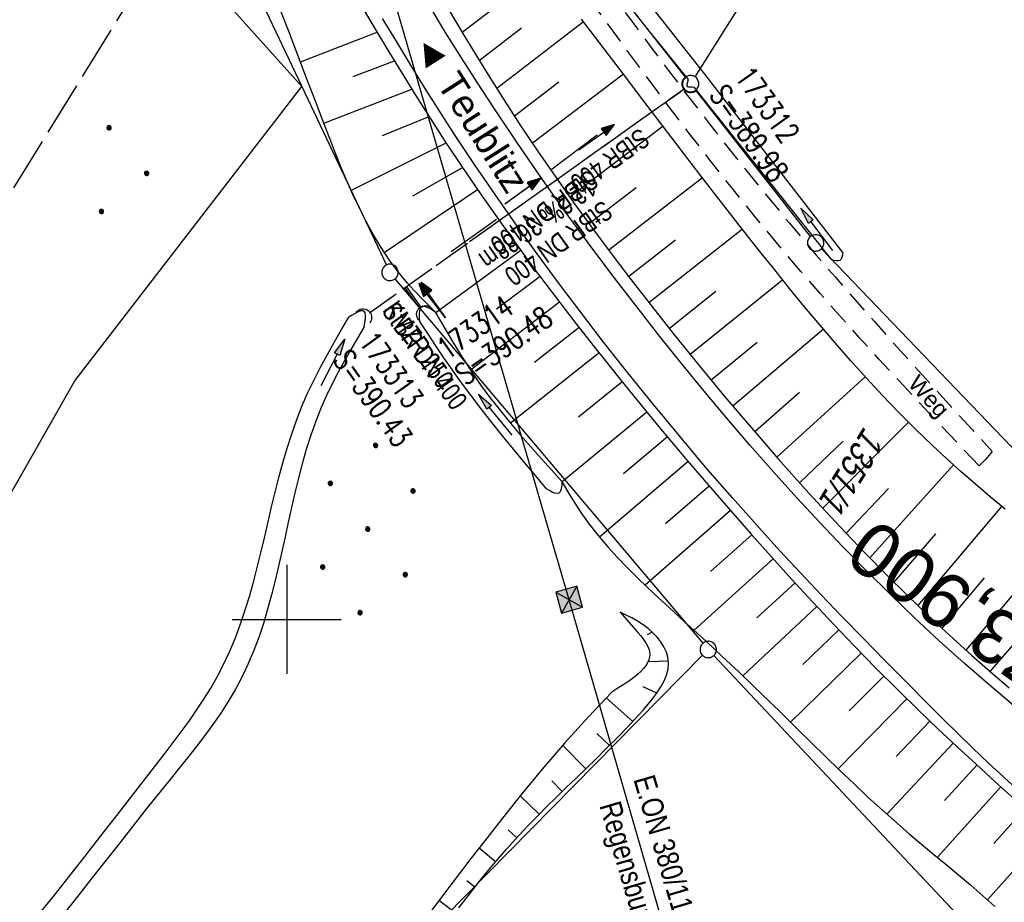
# Model space of a CAD drawing. Extents: x 508608 to 509338, y 452280 to 453218.
# Tile 10 of 31: x 508676 to 508766, y 452474 to 452555. Entities that reach past the tile are written whole.
import ezdxf
from ezdxf.enums import TextEntityAlignment as Align

# ---------------------------------------------------------------- set-up
doc = ezdxf.new("R2010")
doc.units = 0
doc.header["$LTSCALE"] = 10
doc.header["$MEASUREMENT"] = 0
for name, pattern in [('AUSGEZOGEN', [0]), ('LT00', [0]), ('LT11', [0.3, 0.2, -0.1]), ('LT12', [0.4, 0.3, -0.1]), ('LT14', [0.6, 0.5, -0.1]), ('LT17', [0.15, 0.1, -0.05]), ('STRICHLINIE2', [0.375, 0.25, -0.125])]:
    doc.linetypes.add(name, pattern=pattern)
doc.layers.get('0').update_dxf_attribs({"linetype": 'LT00'})
for name, color, linetype in [('--EK_FBR', 250, 'LT00'), ('--EK_Halt-Pfeil', 4, 'LT00'), ('--EK_Haltung', 7, 'STRICHLINIE2'), ('--EK_Haltung-Text', 140, 'LT00'), ('--EK_Schacht-Text', 5, 'LT00'), ('--EK_ST-93-1', 30, 'LT17'), ('--EL_Halt-Pfeil', 4, 'LT00'), ('--EL_Haltung', 182, 'STRICHLINIE2'), ('--EL_Haltung-Text', 182, 'LT00'), ('DFK_FLUR_NR', 250, 'LT00'), ('DFK_GZPKT', 250, 'LT00'), ('DFK_KATASTER', 250, 'LT00'), ('DFK_NUTZUNG', 250, 'LT00'), ('DL', 182, 'LT12'), ('DL_PFEIL', 201, 'LT00'), ('DL_TEXT', 182, 'LT00'), ('FELDWEG_TEXT', 250, 'Continuous'), ('ORTSRICHTUNG', 7, 'Continuous'), ('PFEIL', 140, 'AUSGEZOGEN'), ('STROM_FREILTG', 80, 'STROMFREILEITUNG'), ('STROM_TEXT', 80, 'Continuous'), ('V119_AFBR_BAB', 250, 'LT00'), ('V119_BOESCH', 250, 'LT00'), ('V119_BOSCHUNG', 250, 'LT00'), ('V119_FELDWEG', 250, 'LT11'), ('V119_GRABEN', 250, 'LT00'), ('V119_RASTER', 250, 'LT00'), ('V119_UK_DURCH', 182, 'LT00')]:
    doc.layers.add(name, color=color, linetype=linetype)
doc.layers.add('-BLATT_119-RAND', color=7, linetype='LT14', plot=False)
doc.styles.add('Beschrift', font='ARIAL.TTF')
doc.styles.add('Haltungsbeschriftung', font='ARIAL.TTF', dxfattribs={"width": 0.75})
doc.styles.add('schachtbeschriftung', font='romans.shx', dxfattribs={"width": 0.75, "height": 2})
doc.styles.get("Standard").update_dxf_attribs({"font": 'ARIAL.TTF'})
doc.styles.add('Strom', font='txt-alt.shx')
doc.styles.add('Versorgungsltg', font='ARIAL.TTF', dxfattribs={"width": 0.8, "height": 2})
doc.linetypes.add('STROMFREILEITUNG', pattern='A,12.7,-5.5,["xx",Strom,S=2.5,R=0,X=-2.6,Y=-0.85],-4.35', length=22.55)

# ---------------------------------------------------------------- blocks, each defined once
blk = doc.blocks.new('SYMB7010')
at = {"color": 0, "linetype": 'ByBlock'}
for points in [[(-0.031408, 0.499213), (-0.093728, 0.49134), (-0.15457, 0.475719), (-0.212975, 0.452595), (-0.268021, 0.422333), (-0.31884, 0.385411), (-0.36463, 0.342411), (-0.40467, 0.29401), (-0.438329, 0.240973), (-0.465074, 0.184136), (-0.484486, 0.124395), (-0.496256, 0.062692), (-0.5002, 0)], [(-0.5002, 0), (-0.496256, -0.062692), (-0.484486, -0.124395), (-0.465075, -0.184136), (-0.438329, -0.240973), (-0.404671, -0.29401), (-0.36463, -0.342411), (-0.31884, -0.385411), (-0.268021, -0.422333), (-0.212975, -0.452595), (-0.154571, -0.475719), (-0.093728, -0.49134), (-0.031408, -0.499213), (0.031408, -0.499213)], [(0.5002, 0), (0.496256, 0.062692), (0.484485, 0.124395), (0.465074, 0.184136), (0.438329, 0.240973), (0.40467, 0.29401), (0.36463, 0.342411), (0.31884, 0.385411), (0.268021, 0.422333), (0.212975, 0.452595), (0.15457, 0.475719), (0.093728, 0.49134), (0.031408, 0.499213), (-0.031408, 0.499213)], [(0.031408, -0.499213), (0.093728, -0.491341), (0.15457, -0.475719), (0.212975, -0.452595), (0.268021, -0.422333), (0.31884, -0.385411), (0.36463, -0.342411), (0.404671, -0.294011), (0.438329, -0.240974), (0.465075, -0.184136), (0.484486, -0.124395), (0.496256, -0.062692), (0.500201, 0)]]:
    blk.add_lwpolyline(points, dxfattribs=at)
blk = doc.blocks.new('Ackerland7')
at = {"layer": 'DFK_NUTZUNG', "color": 0, "linetype": 'ByBlock'}
for p, q in [((-4, 3.928), (-4, 3.67)), ((-3.95, 3.628), (-3.95, 3.97)), ((-3.9, 3.99), (-3.9, 3.607)), ((-3.85, 3.601), (-3.85, 3.997)), ((-3.8, 3.99), (-3.8, 3.607)), ((-3.75, 3.628), (-3.75, 3.97)), ((-3.7, 3.928), (-3.7, 3.67)), ((-3.65, 3.798), (-3.65, 3.8)), ((3.7, 3.929), (3.7, 3.671)), ((3.75, 3.629), (3.75, 3.971)), ((3.8, 3.992), (3.8, 3.608)), ((3.85, 3.602), (3.85, 3.998)), ((3.9, 3.992), (3.9, 3.608)), ((3.95, 3.629), (3.95, 3.971)), ((4, 3.929), (4, 3.671)), ((4.05, 3.799), (4.05, 3.801)), ((-7.85, 0.129), (-7.85, -0.129)), ((-7.8, -0.171), (-7.8, 0.171)), ((-7.75, 0.192), (-7.75, -0.192)), ((-7.7, -0.198), (-7.7, 0.198)), ((-7.65, 0.192), (-7.65, -0.192)), ((-7.6, -0.171), (-7.6, 0.171)), ((-7.55, 0.129), (-7.55, -0.129)), ((-7.5, -0.001), (-7.5, 0.001)), ((-0.15, 0.129), (-0.15, -0.129)), ((-0.1, -0.171), (-0.1, 0.171)), ((-0.05, 0.192), (-0.05, -0.192)), ((0, -0.198), (0, 0.198)), ((0.05, 0.192), (0.05, -0.192)), ((0.1, -0.171), (0.1, 0.171)), ((0.15, 0.129), (0.15, -0.129)), ((0.2, -0.001), (0.2, 0.001)), ((7.55, 0.129), (7.55, -0.129)), ((7.6, -0.171), (7.6, 0.171)), ((7.65, 0.192), (7.65, -0.192)), ((7.7, -0.198), (7.7, 0.198)), ((7.75, 0.192), (7.75, -0.192)), ((7.8, -0.171), (7.8, 0.171)), ((7.85, 0.129), (7.85, -0.129)), ((7.9, -0.001), (7.9, 0.001)), ((-3.9, -3.608), (-3.9, -3.992)), ((-3.85, -3.998), (-3.85, -3.602)), ((-3.8, -3.608), (-3.8, -3.992)), ((3.8, -3.608), (3.8, -3.992)), ((3.85, -3.998), (3.85, -3.602)), ((3.9, -3.608), (3.9, -3.992)), ((-4, -3.671), (-4, -3.929)), ((-3.95, -3.971), (-3.95, -3.629)), ((-3.75, -3.971), (-3.75, -3.629)), ((-3.7, -3.671), (-3.7, -3.929)), ((-3.65, -3.801), (-3.65, -3.799)), ((3.7, -3.671), (3.7, -3.929)), ((3.75, -3.971), (3.75, -3.629)), ((3.95, -3.971), (3.95, -3.629)), ((4, -3.671), (4, -3.929)), ((4.05, -3.801), (4.05, -3.799))]:
    blk.add_line(p, q, dxfattribs=at)
for points in [[(-3.65, 3.799), (-3.67, 3.886), (-3.725, 3.955), (-3.805, 3.994), (-3.894, 3.994), (-3.975, 3.955), (-4.03, 3.886), (-4.05, 3.799), (-4.03, 3.712), (-3.975, 3.642), (-3.894, 3.604), (-3.805, 3.604), (-3.725, 3.642), (-3.67, 3.712), (-3.65, 3.799)], [(4.05, 3.8), (4.03, 3.887), (3.975, 3.956), (3.894, 3.995), (3.805, 3.995), (3.725, 3.956), (3.67, 3.887), (3.65, 3.8), (3.67, 3.713), (3.725, 3.644), (3.805, 3.605), (3.894, 3.605), (3.975, 3.644), (4.03, 3.713), (4.05, 3.8)], [(-7.5, 0), (-7.52, 0.087), (-7.575, 0.156), (-7.655, 0.195), (-7.744, 0.195), (-7.825, 0.156), (-7.88, 0.087), (-7.9, 0)], [(0.2, 0), (0.18, 0.087), (0.125, 0.156), (0.045, 0.195), (-0.044, 0.195), (-0.125, 0.156), (-0.18, 0.087), (-0.2, 0)], [(-0.2, 0), (-0.18, -0.087), (-0.125, -0.156), (-0.044, -0.195), (0.045, -0.195), (0.125, -0.156), (0.18, -0.087), (0.2, 0)], [(7.9, 0), (7.88, 0.087), (7.825, 0.156), (7.744, 0.195), (7.655, 0.195), (7.575, 0.156), (7.52, 0.087), (7.5, 0)], [(7.5, 0), (7.52, -0.087), (7.575, -0.156), (7.655, -0.195), (7.744, -0.195), (7.825, -0.156), (7.88, -0.087), (7.9, 0)], [(-7.9, 0), (-7.88, -0.087), (-7.825, -0.156), (-7.744, -0.195), (-7.655, -0.195), (-7.575, -0.156), (-7.52, -0.087), (-7.5, 0)], [(-3.65, -3.8), (-3.67, -3.713), (-3.725, -3.644), (-3.805, -3.605), (-3.894, -3.605), (-3.975, -3.644), (-4.03, -3.713), (-4.05, -3.8), (-4.03, -3.887), (-3.975, -3.956), (-3.894, -3.995), (-3.805, -3.995), (-3.725, -3.956), (-3.67, -3.887), (-3.65, -3.8)], [(4.05, -3.8), (4.03, -3.713), (3.975, -3.644), (3.894, -3.605), (3.805, -3.605), (3.725, -3.644), (3.67, -3.713), (3.65, -3.8), (3.67, -3.887), (3.725, -3.956), (3.805, -3.995), (3.894, -3.995), (3.975, -3.956), (4.03, -3.887), (4.05, -3.8)]]:
    blk.add_lwpolyline(points, dxfattribs=at)
blk = doc.blocks.new('Ackerland3')
at = {"layer": 'DFK_NUTZUNG', "color": 0, "linetype": 'ByBlock'}
for p, q in [((-0.05, 2.724), (-0.05, 2.341)), ((0, 2.335), (0, 2.731)), ((0.05, 2.724), (0.05, 2.341)), ((-0.15, 2.662), (-0.15, 2.403)), ((-0.1, 2.362), (-0.1, 2.704)), ((0.1, 2.362), (0.1, 2.704)), ((0.15, 2.662), (0.15, 2.403)), ((0.2, 2.531), (0.2, 2.534)), ((-4, -1.137), (-4, -1.395)), ((-3.95, -1.437), (-3.95, -1.095)), ((-3.9, -1.075), (-3.9, -1.458)), ((-3.85, -1.464), (-3.85, -1.068)), ((-3.8, -1.075), (-3.8, -1.458)), ((-3.75, -1.437), (-3.75, -1.095)), ((-3.7, -1.137), (-3.7, -1.395)), ((-3.65, -1.268), (-3.65, -1.265)), ((3.7, -1.137), (3.7, -1.395)), ((3.75, -1.437), (3.75, -1.095)), ((3.8, -1.075), (3.8, -1.458)), ((3.85, -1.464), (3.85, -1.068)), ((3.9, -1.075), (3.9, -1.458)), ((3.95, -1.437), (3.95, -1.095)), ((4, -1.137), (4, -1.395)), ((4.05, -1.268), (4.05, -1.265))]:
    blk.add_line(p, q, dxfattribs=at)
for points in [[(0.2, 2.533), (0.18, 2.619), (0.125, 2.689), (0.045, 2.728), (-0.044, 2.728), (-0.125, 2.689), (-0.18, 2.619), (-0.2, 2.533), (-0.18, 2.446), (-0.125, 2.376), (-0.044, 2.338), (0.045, 2.338), (0.125, 2.376), (0.18, 2.446), (0.2, 2.533)], [(-3.65, -1.266), (-3.67, -1.18), (-3.725, -1.11), (-3.805, -1.071), (-3.894, -1.071), (-3.975, -1.11), (-4.03, -1.18), (-4.05, -1.266)], [(-4.05, -1.266), (-4.03, -1.353), (-3.975, -1.423), (-3.894, -1.461), (-3.805, -1.461), (-3.725, -1.423), (-3.67, -1.353), (-3.65, -1.266)], [(4.05, -1.266), (4.03, -1.18), (3.975, -1.11), (3.895, -1.071), (3.806, -1.071), (3.725, -1.11), (3.67, -1.18), (3.65, -1.266)], [(3.65, -1.266), (3.67, -1.353), (3.725, -1.423), (3.806, -1.461), (3.895, -1.461), (3.975, -1.423), (4.03, -1.353), (4.05, -1.266)]]:
    blk.add_lwpolyline(points, dxfattribs=at)
blk = doc.blocks.new('Pfreil3')
at = {"layer": 'PFEIL'}
blk.add_hatch(color=256, dxfattribs=at).paths.add_polyline_path([(-1.549, 0.273), (-1.549, -0.273), (0, 0)])
for p, q in [((-1.549, 0), (-4.831, 0)), ((-1.549, -0.273), (-1.549, 0.273)), ((-1.549, 0.273), (0, 0)), ((0, 0), (-1.549, -0.273))]:
    blk.add_line(p, q, dxfattribs=at)
blk = doc.blocks.new('SYMB1107')
at = {"color": 0, "linetype": 'ByBlock'}
for points in [[(-0.2, 0), (-0.196157, 0.039018), (-0.184776, 0.076537), (-0.166294, 0.111114), (-0.141421, 0.141421), (-0.111114, 0.166294), (-0.076537, 0.184776), (-0.039018, 0.196157), (0, 0.2)], [(0, 0.2), (0.039018, 0.196157), (0.076537, 0.184776), (0.111114, 0.166294), (0.141421, 0.141421), (0.166294, 0.111114), (0.184776, 0.076537), (0.196157, 0.039018), (0.2, 0)]]:
    blk.add_lwpolyline(points, dxfattribs=at)
blk = doc.blocks.new('SYMB0070')
at = {"color": 0, "linetype": 'ByBlock'}
for p, q in [((-0.5, 0), (0.2, 0)), ((0.5, 0), (0.2, 0.1)), ((0.2, 0.1), (0.2, 0)), ((0.468, 0), (0.21, 0.086)), ((0.21, 0.086), (0.21, -0.086)), ((0.21, -0.086), (0.468, 0)), ((0.22, -0.072), (0.437, 0)), ((0.23, -0.058), (0.405, 0)), ((0.24, -0.045), (0.374, 0)), ((0.342, 0), (0.25, 0.031)), ((0.25, 0.031), (0.25, -0.031)), ((0.25, -0.031), (0.342, 0)), ((0.26, -0.017), (0.31, 0)), ((0.27, -0.003), (0.279, 0))]:
    blk.add_line(p, q, dxfattribs=at)
for points in [[(0.2, 0), (0.2, -0.1), (0.5, 0)], [(0.437, 0), (0.22, 0.072), (0.22, -0.072)], [(0.405, 0), (0.23, 0.058), (0.23, -0.058)], [(0.374, 0), (0.24, 0.045), (0.24, -0.045)], [(0.31, 0), (0.26, 0.017), (0.26, -0.017)], [(0.279, 0), (0.27, 0.003), (0.27, -0.003)]]:
    blk.add_lwpolyline(points, dxfattribs=at)

msp = doc.modelspace()

# ---------------------------------------------------------------- hatches: boundary and pattern name
at = {"layer": 'STROM_TEXT'}
h = msp.add_hatch(color=256, dxfattribs=at)
h.paths.add_polyline_path([(508727.107, 452501.105), (508725.877, 452501.803), (508725.179, 452500.572)])
h.paths.add_polyline_path([(508726.574, 452503.033), (508725.877, 452501.803), (508727.107, 452501.105)])
h.paths.add_polyline_path([(508726.574, 452503.033), (508724.647, 452502.5), (508725.877, 452501.803)])
h.paths.add_polyline_path([(508725.877, 452501.803), (508724.647, 452502.5), (508725.179, 452500.572)])

# ---------------------------------------------------------------- linework, layer by layer
at = {"layer": '--EK_FBR', "linetype": 'LT11', "flags": 128}
for points in [[(508705.516, 452588.998), (508705.856, 452588.578), (508707.613, 452586.399), (508709.365, 452584.216), (508711.111, 452582.028), (508712.847, 452579.833), (508714.573, 452577.63), (508716.606, 452574.999), (508718.623, 452572.354), (508720.625, 452569.699), (508722.614, 452567.034), (508724.594, 452564.361), (508726.071, 452562.356), (508727.545, 452560.35), (508729.02, 452558.343), (508730.496, 452556.338), (508731.977, 452554.335), (508733.464, 452552.338), (508734.959, 452550.346), (508736.464, 452548.362), (508738.812, 452545.318), (508741.191, 452542.298), (508743.602, 452539.303), (508746.045, 452536.334), (508748.522, 452533.395), (508750.273, 452531.357), (508752.038, 452529.333), (508753.817, 452527.32), (508755.607, 452525.316), (508757.406, 452523.321), (508759.213, 452521.333), (508761.025, 452519.349), (508762.841, 452517.368), (508764.659, 452515.389)], [(508763.456, 452514.056), (508761.609, 452516.009), (508759.765, 452517.964), (508757.926, 452519.923), (508756.093, 452521.888), (508754.271, 452523.862), (508752.46, 452525.847), (508750.665, 452527.844), (508748.885, 452529.856), (508747.126, 452531.885), (508745.001, 452534.392), (508742.908, 452536.926), (508740.843, 452539.484), (508738.806, 452542.065), (508736.795, 452544.666), (508734.808, 452547.285), (508733.31, 452549.289), (508731.822, 452551.302), (508730.342, 452553.32), (508728.867, 452555.341), (508727.395, 452557.365), (508725.923, 452559.389), (508724.449, 452561.411), (508722.969, 452563.429), (508719.745, 452567.775), (508716.486, 452572.094), (508713.191, 452576.386), (508711.46, 452578.614), (508709.72, 452580.836), (508707.975, 452583.053), (508706.224, 452585.266), (508704.53, 452587.402)], [(508764.659, 452515.389), (508764.046, 452514.654), (508763.456, 452514.056)]]:
    msp.add_lwpolyline(points, dxfattribs=at)
at = {"layer": '--EK_FBR'}
for points in [[(508766.608, 452492.091), (508764.331, 452494.017), (508762.085, 452495.978), (508759.795, 452498.043), (508757.539, 452500.146), (508755.317, 452502.283), (508753.126, 452504.455), (508750.968, 452506.658), (508748.84, 452508.891), (508746.743, 452511.152), (508744.576, 452513.551), (508742.441, 452515.978), (508740.336, 452518.431), (508738.26, 452520.909), (508736.212, 452523.41), (508734.191, 452525.933), (508732.195, 452528.477), (508729.895, 452531.474), (508727.63, 452534.498), (508725.403, 452537.55), (508723.216, 452540.63), (508721.072, 452543.74), (508718.973, 452546.879), (508717.481, 452549.172), (508716.012, 452551.479), (508714.564, 452553.799), (508713.133, 452556.13)], [(508767.137, 452484.229), (508765.7, 452485.533), (508764.28, 452486.859), (508762.876, 452488.202), (508761.482, 452489.559), (508760.099, 452490.924), (508758.721, 452492.296), (508756.752, 452494.268), (508754.792, 452496.246), (508752.843, 452498.232), (508750.906, 452500.228), (508748.983, 452502.235), (508747.076, 452504.256), (508745.186, 452506.293), (508743.315, 452508.347), (508740.834, 452511.136), (508738.389, 452513.958), (508735.98, 452516.811), (508733.604, 452519.695), (508731.261, 452522.606), (508728.95, 452525.543), (508726.919, 452528.179), (508724.915, 452530.836), (508722.94, 452533.514), (508720.996, 452536.213), (508719.086, 452538.936), (508717.212, 452541.683), (508715.376, 452544.455), (508714.023, 452546.554), (508712.69, 452548.666), (508711.376, 452550.789), (508710.076, 452552.923), (508708.791, 452555.065)]]:
    msp.add_lwpolyline(points, dxfattribs=at)
at = {"layer": '--EK_Haltung'}
msp.add_line((508707.595, 452528.099), (508736.418, 452548.616), dxfattribs=at)
at = {"layer": '--EK_Haltung', "color": 81}
msp.add_line((508712.157, 452528.547), (508710.835, 452530.406), dxfattribs=at)
at = {"layer": '--EL_Haltung'}
for p, q in [((508707.595, 452528.099), (508736.418, 452548.616)), ((508712.157, 452528.547), (508710.835, 452530.406))]:
    msp.add_line(p, q, dxfattribs=at)
at = {"layer": '-BLATT_119-RAND'}
msp.add_lwpolyline([(509093.921, 453217.531), (508607.665, 452430.651), (508851.81, 452279.78), (509338.066, 453066.66), (509093.921, 453217.531)], dxfattribs=at)
at = {"layer": 'DFK_KATASTER'}
for p, q in [((508758.24, 452582.899), (508737.409, 452549.734)), ((508692.411, 452567.79), (508701.38, 452548.849)), ((508736.547, 452549.689), (508725.484, 452563.769)), ((508689.13, 452562.481), (508701.38, 452548.849)), ((508680.59, 452521.859), (508701.38, 452548.849)), ((508701.38, 452548.849), (508709.139, 452532.477)), ((508748.007, 452535.098), (508737.474, 452548.51)), ((508771.251, 452510.771), (508748.99, 452533.968)), ((508738.147, 452497.812), (508709.944, 452531.226)), ((508655.12, 452477.229), (508680.59, 452521.859)), ((508738.104, 452496.706), (508714.48, 452472.73)), ((508765.147, 452469.026), (508739.144, 452496.693))]:
    msp.add_line(p, q, dxfattribs=at)
at = {"layer": 'DL'}
for p, q in [((508707.595, 452528.099), (508736.418, 452548.616)), ((508712.282, 452528.642), (508710.962, 452530.496))]:
    msp.add_line(p, q, dxfattribs=at)
at = {"layer": 'STROM_FREILTG', "ltscale": 0.05, "flags": 128}
msp.add_lwpolyline([(508776.616, 452326.247), (508725.877, 452501.803), (508702.089, 452583.452)], dxfattribs=at)
at = {"layer": 'STROM_TEXT'}
for p, q in [((508726.574, 452503.033), (508725.179, 452500.572)), ((508724.647, 452502.5), (508727.107, 452501.105))]:
    msp.add_line(p, q, dxfattribs=at)
at = {"layer": 'STROM_TEXT', "flags": 128}
msp.add_lwpolyline([(508725.179, 452500.572), (508727.107, 452501.105), (508726.574, 452503.033), (508724.647, 452502.5)], close=True, dxfattribs=at)
at = {"layer": 'V119_AFBR_BAB'}
for points in [[(508766.608, 452492.091), (508764.331, 452494.017), (508762.085, 452495.978), (508759.795, 452498.043), (508757.539, 452500.146), (508755.317, 452502.283), (508753.126, 452504.455), (508750.968, 452506.658), (508748.84, 452508.891), (508746.743, 452511.152), (508744.576, 452513.551), (508742.441, 452515.978), (508740.336, 452518.431), (508738.26, 452520.909), (508736.212, 452523.41), (508734.191, 452525.933), (508732.195, 452528.477), (508729.895, 452531.474), (508727.63, 452534.498), (508725.403, 452537.55), (508723.216, 452540.63), (508721.072, 452543.74), (508718.973, 452546.879), (508717.481, 452549.172), (508716.012, 452551.479), (508714.564, 452553.799), (508713.133, 452556.13)], [(508767.137, 452484.229), (508765.7, 452485.533), (508764.28, 452486.859), (508762.876, 452488.202), (508761.482, 452489.559), (508760.099, 452490.924), (508758.721, 452492.296), (508756.752, 452494.268), (508754.792, 452496.246), (508752.843, 452498.232), (508750.906, 452500.228), (508748.983, 452502.235), (508747.076, 452504.256), (508745.186, 452506.293), (508743.315, 452508.347), (508740.834, 452511.136), (508738.389, 452513.958), (508735.98, 452516.811), (508733.604, 452519.695), (508731.261, 452522.606), (508728.95, 452525.543), (508726.919, 452528.179), (508724.915, 452530.836), (508722.94, 452533.514), (508720.996, 452536.213), (508719.086, 452538.936), (508717.212, 452541.683), (508715.376, 452544.455), (508714.023, 452546.554), (508712.69, 452548.666), (508711.376, 452550.789), (508710.076, 452552.923), (508708.791, 452555.065)]]:
    msp.add_lwpolyline(points, dxfattribs=at)
at = {"layer": 'V119_BOESCH'}
for points in [[(508706.621, 452556.626), (508707.895, 452554.472), (508709.18, 452552.325), (508710.479, 452550.187), (508711.795, 452548.06), (508713.131, 452545.945), (508714.489, 452543.845), (508716.105, 452541.414), (508717.754, 452539.004), (508719.433, 452536.614), (508721.14, 452534.244), (508722.873, 452531.892), (508724.63, 452529.558), (508726.41, 452527.241), (508728.209, 452524.939), (508731, 452521.444), (508733.831, 452517.984), (508736.703, 452514.557), (508739.614, 452511.162), (508742.562, 452507.8), (508744.423, 452505.716), (508746.299, 452503.646), (508748.192, 452501.591), (508750.104, 452499.553), (508752.034, 452497.534), (508753.986, 452495.536), (508755.959, 452493.56), (508757.955, 452491.608), (508759.676, 452489.963), (508761.413, 452488.334), (508763.164, 452486.72), (508764.927, 452485.118), (508766.699, 452483.527)], [(508713.577, 452528.223), (508712.933, 452528.855), (508712.297, 452529.493), (508711.674, 452530.141), (508711.072, 452530.804), (508710.205, 452531.854), (508709.397, 452532.949), (508708.643, 452534.083), (508707.938, 452535.253), (508707.277, 452536.455), (508706.655, 452537.684), (508706.066, 452538.935), (508705.505, 452540.204), (508704.967, 452541.487), (508704.448, 452542.78), (508703.941, 452544.079), (508703.443, 452545.378), (508702.632, 452547.499), (508701.825, 452549.611), (508701.019, 452551.714), (508700.209, 452553.808), (508699.394, 452555.894)], [(508714.792, 452555.946), (508716.046, 452553.837), (508717.317, 452551.739), (508718.607, 452549.652), (508719.92, 452547.58), (508721.466, 452545.21), (508723.045, 452542.86), (508724.655, 452540.531), (508726.294, 452538.22), (508727.959, 452535.929), (508729.648, 452533.655), (508731.359, 452531.398), (508733.09, 452529.157), (508735.412, 452526.212), (508737.767, 452523.294), (508740.157, 452520.405), (508742.583, 452517.545), (508745.048, 452514.713), (508747.553, 452511.912), (508749.372, 452509.925), (508751.213, 452507.957), (508753.077, 452506.011), (508754.963, 452504.09), (508756.872, 452502.196), (508758.804, 452500.333), (508760.761, 452498.505), (508762.741, 452496.713), (508764.461, 452495.206), (508766.199, 452493.724)], [(508765.825, 452510.09), (508764.469, 452511.236), (508763.121, 452512.391), (508761.786, 452513.559), (508760.467, 452514.743), (508759.166, 452515.947), (508757.611, 452517.443), (508756.086, 452518.971), (508754.589, 452520.528), (508753.118, 452522.112), (508751.671, 452523.72), (508750.246, 452525.349), (508748.84, 452526.996), (508747.451, 452528.66), (508746.078, 452530.336), (508744.717, 452532.023), (508743.368, 452533.717), (508741.553, 452536.021), (508739.752, 452538.334), (508737.962, 452540.652), (508736.181, 452542.976), (508734.405, 452545.303), (508732.632, 452547.633), (508730.861, 452549.964), (508729.087, 452552.294), (508727.018, 452555.006)], [(508725.224, 452512.64), (508725.555, 452512.054), (508725.891, 452511.47), (508726.237, 452510.894), (508726.954, 452509.792), (508727.721, 452508.725), (508728.534, 452507.692), (508729.386, 452506.687), (508730.273, 452505.708), (508731.189, 452504.752), (508732.129, 452503.814), (508733.089, 452502.892), (508734.062, 452501.981), (508735.044, 452501.079), (508736.029, 452500.182), (508737.013, 452499.287), (508738.483, 452497.935), (508739.939, 452496.578), (508741.384, 452495.214), (508742.818, 452493.842), (508744.244, 452492.461), (508745.525, 452491.207), (508746.805, 452489.948), (508748.085, 452488.689), (508749.368, 452487.431), (508750.657, 452486.18), (508751.956, 452484.939), (508753.265, 452483.71), (508754.59, 452482.498), (508755.932, 452481.307), (508757.045, 452480.348), (508758.167, 452479.401), (508759.296, 452478.46), (508760.427, 452477.521), (508761.556, 452476.58), (508762.679, 452475.631), (508763.793, 452474.671), (508764.894, 452473.694)], [(508730.565, 452500.654), (508730.957, 452500.209), (508731.353, 452499.757), (508731.754, 452499.292), (508732.166, 452498.807), (508732.438, 452498.478), (508732.698, 452498.141), (508732.929, 452497.801), (508733.114, 452497.461), (508733.234, 452497.126), (508733.275, 452496.705), (508733.194, 452496.297), (508733.004, 452495.9), (508732.72, 452495.513), (508732.354, 452495.135), (508731.921, 452494.764), (508731.434, 452494.398), (508730.906, 452494.037), (508730.35, 452493.679), (508729.782, 452493.322), (508727.61, 452491.019), (508725.489, 452488.67), (508723.419, 452486.275), (508721.401, 452483.837), (508719.436, 452481.356), (508718.159, 452479.714), (508716.885, 452478.07), (508715.615, 452476.423), (508714.353, 452474.771), (508713.101, 452473.112)], [(508715.774, 452473.549), (508716.842, 452474.94), (508717.924, 452476.304), (508719.02, 452477.636), (508720.133, 452478.933), (508721.263, 452480.188), (508722.112, 452481.09), (508722.972, 452481.973), (508723.843, 452482.845), (508724.725, 452483.711), (508725.619, 452484.577), (508726.525, 452485.451), (508727.443, 452486.34), (508728.373, 452487.248), (508729.316, 452488.184), (508730.273, 452489.152), (508731.243, 452490.161), (508732.226, 452491.216), (508732.682, 452491.719), (508733.128, 452492.232), (508733.553, 452492.753), (508733.946, 452493.281), (508734.293, 452493.815), (508734.584, 452494.354), (508734.806, 452494.896), (508734.947, 452495.44), (508734.995, 452495.984), (508734.938, 452496.527), (508734.794, 452497.007), (508734.571, 452497.478), (508734.281, 452497.933), (508733.937, 452498.366), (508733.551, 452498.771), (508733.137, 452499.139), (508732.648, 452499.507), (508732.142, 452499.832), (508731.623, 452500.124), (508731.096, 452500.395), (508730.565, 452500.654)]]:
    msp.add_lwpolyline(points, dxfattribs=at)
at = {"layer": 'V119_BOSCHUNG'}
for p, q in [((508723.558, 452559.529), (508716.078, 452553.785)), ((508721.513, 452554.176), (508717.644, 452551.205)), ((508727.203, 452554.763), (508719.24, 452548.648)), ((508701.252, 452551.106), (508708.289, 452553.81)), ((508706.094, 452549.752), (508709.867, 452551.189)), ((508730.855, 452549.971), (508722.521, 452543.634)), ((508724.947, 452549.248), (508720.863, 452546.127)), ((508703.399, 452545.491), (508711.454, 452548.607)), ((508708.777, 452544.353), (508713.044, 452546.081)), ((508734.487, 452545.195), (508725.948, 452538.704)), ((508728.445, 452544.37), (508724.211, 452541.167)), ((508705.922, 452539.325), (508714.602, 452543.674)), ((508711.555, 452538.831), (508716.095, 452541.429)), ((508738.11, 452540.46), (508729.516, 452533.831)), ((508708.942, 452533.621), (508717.481, 452539.399)), ((508732.007, 452539.541), (508727.714, 452536.262)), ((508715.074, 452533.722), (508719.218, 452536.674)), ((508741.758, 452535.76), (508733.193, 452529.026)), ((508735.636, 452534.763), (508731.342, 452531.419)), ((508721.456, 452533.811), (508713.658, 452528.083)), ((508723.219, 452531.429), (508719.21, 452528.437)), ((508745.45, 452531.112), (508736.966, 452524.279)), ((508739.332, 452530.037), (508735.065, 452526.649)), ((508724.998, 452529.076), (508716.832, 452522.854)), ((508726.798, 452526.74), (508722.702, 452523.554)), ((508749.181, 452526.593), (508740.878, 452519.548)), ((508743.106, 452525.373), (508738.906, 452521.909)), ((508728.62, 452524.42), (508720.506, 452517.983)), ((508730.721, 452521.747), (508726.732, 452518.534)), ((508753.013, 452522.228), (508744.919, 452514.86)), ((508746.982, 452520.793), (508742.882, 452517.198)), ((508732.992, 452519.001), (508725.242, 452512.609)), ((508756.968, 452518.08), (508749.114, 452510.206)), ((508734.882, 452516.72), (508730.856, 452513.348)), ((508750.985, 452516.326), (508746.999, 452512.526)), ((508736.79, 452514.454), (508728.657, 452507.543)), ((508761.112, 452514.16), (508753.444, 452505.633)), ((508738.714, 452512.203), (508734.698, 452508.74)), ((508755.138, 452511.999), (508751.267, 452507.901)), ((508740.656, 452509.966), (508732.84, 452503.128)), ((508765.513, 452510.353), (508757.831, 452501.265)), ((508742.613, 452507.743), (508738.844, 452504.397)), ((508759.458, 452507.835), (508755.638, 452503.414)), ((508770.115, 452506.504), (508762.229, 452497.171)), ((508744.587, 452505.534), (508737.331, 452498.995)), ((508763.913, 452503.812), (508760.032, 452499.18)), ((508746.578, 452503.34), (508743.073, 452500.133)), ((508748.581, 452501.174), (508741.79, 452494.827)), ((508730.752, 452500.563), (508730.692, 452500.511)), ((508768.443, 452499.877), (508764.432, 452495.231)), ((508733.495, 452498.824), (508733.028, 452498.573)), ((508750.604, 452499.026), (508747.296, 452495.868)), ((508752.65, 452496.9), (508746.167, 452490.577)), ((508734.987, 452496.177), (508733.114, 452496.105)), ((508754.72, 452494.796), (508751.53, 452491.617)), ((508733.912, 452493.233), (508732.662, 452493.808)), ((508731.702, 452490.65), (508729.276, 452492.793)), ((508756.814, 452492.718), (508750.523, 452486.31)), ((508758.927, 452490.675), (508755.834, 452487.437)), ((508729.565, 452488.433), (508728.424, 452489.548)), ((508727.407, 452486.305), (508725.297, 452488.451)), ((508761.074, 452488.651), (508754.989, 452482.141)), ((508763.242, 452486.649), (508760.266, 452483.394)), ((508725.25, 452484.221), (508724.291, 452485.196)), ((508723.127, 452482.129), (508721.395, 452483.83)), ((508765.437, 452484.658), (508759.621, 452478.19)), ((508767.656, 452482.675), (508764.8, 452479.464)), ((508721.08, 452479.988), (508720.29, 452480.713)), ((508769.893, 452480.695), (508764.229, 452474.288)), ((508719.124, 452477.76), (508717.633, 452479.036)), ((508717.251, 452475.46), (508716.514, 452476.047)), ((508715.439, 452473.105), (508713.942, 452474.228))]:
    msp.add_line(p, q, dxfattribs=at)
at = {"layer": 'V119_FELDWEG', "flags": 128}
for points in [[(508705.516, 452588.998), (508705.856, 452588.578), (508707.613, 452586.399), (508709.365, 452584.216), (508711.111, 452582.028), (508712.847, 452579.833), (508714.573, 452577.63), (508716.606, 452574.999), (508718.623, 452572.354), (508720.625, 452569.699), (508722.614, 452567.034), (508724.594, 452564.361), (508726.071, 452562.356), (508727.545, 452560.35), (508729.02, 452558.343), (508730.496, 452556.338), (508731.977, 452554.335), (508733.464, 452552.338), (508734.959, 452550.346), (508736.464, 452548.362), (508738.812, 452545.318), (508741.191, 452542.298), (508743.602, 452539.303), (508746.045, 452536.334), (508748.522, 452533.395), (508750.273, 452531.357), (508752.038, 452529.333), (508753.817, 452527.32), (508755.607, 452525.316), (508757.406, 452523.321), (508759.213, 452521.333), (508761.025, 452519.349), (508762.841, 452517.368), (508764.659, 452515.389)], [(508763.456, 452514.056), (508761.609, 452516.009), (508759.765, 452517.964), (508757.926, 452519.923), (508756.093, 452521.888), (508754.271, 452523.862), (508752.46, 452525.847), (508750.665, 452527.844), (508748.885, 452529.856), (508747.126, 452531.885), (508745.001, 452534.392), (508742.908, 452536.926), (508740.843, 452539.484), (508738.806, 452542.065), (508736.795, 452544.666), (508734.808, 452547.285), (508733.31, 452549.289), (508731.822, 452551.302), (508730.342, 452553.32), (508728.867, 452555.341), (508727.395, 452557.365), (508725.923, 452559.389), (508724.449, 452561.411), (508722.969, 452563.429), (508719.745, 452567.775), (508716.486, 452572.094), (508713.191, 452576.386), (508711.46, 452578.614), (508709.72, 452580.836), (508707.975, 452583.053), (508706.224, 452585.266), (508704.53, 452587.402)], [(508764.659, 452515.389), (508764.046, 452514.654), (508763.456, 452514.056)]]:
    msp.add_lwpolyline(points, dxfattribs=at)
at = {"layer": 'V119_GRABEN'}
for points in [[(508750.972, 452533.625), (508738.316, 452549.962), (508725.952, 452565.717), (508722.266, 452571.686)], [(508749.963, 452532.942), (508737.422, 452548.666), (508737.311, 452548.742), (508737.165, 452548.77), (508737.008, 452548.775), (508736.862, 452548.782), (508736.752, 452548.815), (508736.69, 452548.916), (508736.694, 452549.074), (508736.742, 452549.27), (508736.812, 452549.485), (508735.59, 452550.988), (508734.372, 452552.493), (508733.16, 452554.003), (508731.957, 452555.519)], [(508750.972, 452533.625), (508750.928, 452533.396), (508750.872, 452533.186), (508750.792, 452533.013), (508750.676, 452532.898), (508750.532, 452532.854), (508750.359, 452532.857), (508750.166, 452532.892), (508749.963, 452532.942)], [(508707.084, 452526.821), (508707.152, 452527.196), (508707.204, 452527.549), (508707.226, 452527.857), (508707.199, 452528.098), (508707.11, 452528.248), (508706.968, 452528.293), (508706.774, 452528.264), (508706.538, 452528.174), (508706.27, 452528.04), (508705.982, 452527.876), (508705.683, 452527.697)], [(508712.194, 452527.3), (508712.179, 452527.669), (508712.178, 452528.013), (508712.205, 452528.311), (508712.273, 452528.539), (508712.396, 452528.673), (508712.564, 452528.7), (508712.777, 452528.649), (508713.025, 452528.539), (508713.295, 452528.391), (508713.577, 452528.223)], [(508713.577, 452528.223), (508714.139, 452527.251), (508714.705, 452526.282), (508715.278, 452525.318), (508715.862, 452524.362), (508716.461, 452523.417), (508717.08, 452522.485), (508717.894, 452521.326), (508718.74, 452520.191), (508719.614, 452519.075), (508720.512, 452517.976), (508721.431, 452516.892), (508722.365, 452515.819), (508723.311, 452514.755), (508724.266, 452513.696), (508725.224, 452512.64)], [(508677.111, 452472.745), (508678.59, 452474.581), (508680.059, 452476.43), (508681.52, 452478.289), (508682.976, 452480.157), (508684.432, 452482.033), (508685.891, 452483.913), (508687.356, 452485.796), (508688.108, 452486.761), (508688.858, 452487.728), (508689.601, 452488.699), (508690.331, 452489.678), (508691.045, 452490.664), (508691.737, 452491.662), (508692.402, 452492.672), (508693.035, 452493.698), (508693.632, 452494.74), (508694.188, 452495.802), (508694.767, 452497.037), (508695.292, 452498.297), (508695.769, 452499.58), (508696.205, 452500.881), (508696.606, 452502.2), (508696.977, 452503.532), (508697.326, 452504.875), (508697.658, 452506.227), (508697.979, 452507.584), (508698.296, 452508.944), (508698.615, 452510.304), (508698.942, 452511.661), (508699.283, 452513.012), (508699.644, 452514.355), (508700.032, 452515.687), (508700.453, 452517.005), (508700.913, 452518.307), (508701.418, 452519.589), (508701.942, 452520.784), (508702.505, 452521.962), (508703.101, 452523.126), (508703.723, 452524.279), (508704.366, 452525.423), (508705.021, 452526.562), (508705.683, 452527.697)], [(508723.811, 452511.975), (508722.793, 452513.179), (508721.778, 452514.386), (508720.769, 452515.598), (508719.769, 452516.817), (508718.782, 452518.044), (508717.811, 452519.283), (508716.857, 452520.536), (508715.926, 452521.805), (508715.158, 452522.888), (508714.405, 452523.982), (508713.662, 452525.084), (508712.926, 452526.191), (508712.194, 452527.3)], [(508707.084, 452526.821), (508706.475, 452525.783), (508705.871, 452524.743), (508705.28, 452523.698), (508704.707, 452522.645), (508704.157, 452521.581), (508703.638, 452520.505), (508703.154, 452519.413), (508702.653, 452518.154), (508702.2, 452516.874), (508701.788, 452515.577), (508701.412, 452514.264), (508701.065, 452512.94), (508700.741, 452511.606), (508700.434, 452510.265), (508700.138, 452508.92), (508699.847, 452507.574), (508699.555, 452506.229), (508699.256, 452504.889), (508698.943, 452503.556), (508698.611, 452502.232), (508698.253, 452500.921), (508697.864, 452499.626), (508697.436, 452498.348), (508696.965, 452497.091), (508696.445, 452495.858), (508695.868, 452494.651), (508695.275, 452493.55), (508694.635, 452492.472), (508693.952, 452491.413), (508693.233, 452490.371), (508692.485, 452489.344), (508691.713, 452488.328), (508690.922, 452487.321), (508690.12, 452486.32), (508689.313, 452485.323), (508688.506, 452484.326), (508687.192, 452482.686), (508685.892, 452481.043), (508684.601, 452479.399), (508683.315, 452477.756), (508682.032, 452476.117), (508680.746, 452474.485), (508679.455, 452472.861)], [(508725.224, 452512.64), (508725.204, 452512.357), (508725.175, 452512.091), (508725.128, 452511.859), (508725.054, 452511.677), (508724.946, 452511.562), (508724.781, 452511.526), (508724.575, 452511.569), (508724.338, 452511.671), (508724.079, 452511.813), (508723.811, 452511.975)]]:
    msp.add_lwpolyline(points, dxfattribs=at)
at = {"layer": 'V119_RASTER'}
for p, q in [((508699.999, 452505), (508699.998, 452495)), ((508694.999, 452500), (508704.999, 452500))]:
    msp.add_line(p, q, dxfattribs=at)

# ---------------------------------------------------------------- block references
at = {"layer": '--EK_Halt-Pfeil', "xscale": 4.000000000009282, "yscale": 4, "zscale": 4}
for p, rotation in [((508721.602, 452539.235), 35.44329999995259), ((508713.434, 452529.275), 125.4432999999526)]:
    msp.add_blockref('SYMB0070', p, dxfattribs=dict(at, rotation=rotation))
at = {"layer": '--EL_Halt-Pfeil', "xscale": 4.000000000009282, "yscale": 4, "zscale": 4}
for p, rotation in [((508721.657, 452539.291), 35.44329999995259), ((508713.434, 452529.275), 125.4432999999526)]:
    msp.add_blockref('SYMB0070', p, dxfattribs=dict(at, rotation=rotation))
at = {"layer": 'DFK_GZPKT', "xscale": 1.500000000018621, "yscale": 1.5, "zscale": 1.5, "rotation": 264.7377099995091}
for p in [(508737.01, 452549.099), (508748.47, 452534.509), (508709.46, 452531.8), (508738.63, 452497.238)]:
    msp.add_blockref('SYMB7010', p, dxfattribs=at)
at = {"layer": 'DFK_NUTZUNG'}
for name, p, rotation in [('Ackerland3', (508684.634, 452541.109), 264.7376999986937), ('Ackerland7', (508707.429, 452508.278), 264.7376999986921)]:
    msp.add_blockref(name, p, dxfattribs=dict(at, rotation=rotation))
at = {"layer": 'DL_PFEIL', "zscale": 4}
for p, xscale, yscale, rotation in [((508728.401, 452544.201), 4.000000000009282, 4, 35.44329999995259), ((508713.335, 452529.211), 3.999999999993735, 4.000000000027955, 127.5655149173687)]:
    msp.add_blockref('SYMB0070', p, dxfattribs=dict(at, xscale=xscale, yscale=yscale, rotation=rotation))
at = {"layer": 'PFEIL'}
for p, rotation in [((508747.108, 452537.682), 126.7566551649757), ((508705.319, 452525.696), 62.84214127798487), ((508717.574, 452520.631), 129.188139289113)]:
    msp.add_blockref('Pfreil3', p, dxfattribs=dict(at, rotation=rotation))
at = {"layer": 'V119_UK_DURCH', "zscale": 4}
for p, xscale, yscale, rotation in [((508737.029, 452549.051), 3.999999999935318, 4.000000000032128, 128.2533033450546), ((508712.703, 452527.962), 3.999999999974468, 4.000000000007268, 42.98908549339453), ((508706.984, 452527.665), 3.99999999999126, 3.999999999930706, 323.1539227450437)]:
    msp.add_blockref('SYMB1107', p, dxfattribs=dict(at, xscale=xscale, yscale=yscale, rotation=rotation))

# ---------------------------------------------------------------- texts
at = {"layer": '--EK_Haltung-Text', "style": 'Haltungsbeschriftung', "width": 0.75}
for s, rotation, p in [('12.2‰ 36.88m', -144.55669, (508727.515, 452540.568)), ('StBR DN 400', -144.55669, (508729, 452538.482)), ('StBR DN 400', 305.44331, (508708.637, 452528.245))]:
    msp.add_text(s, height=1.8, rotation=rotation, dxfattribs=at).set_placement(p)
at = {"layer": '--EK_Schacht-Text', "style": 'schachtbeschriftung', "width": 0.75}
for s, rotation, p in [('173312', -54.57148, (508741.001, 452549.731)), ('S=389.98', -54.57148, (508738.655, 452548.062)), ('173314', 35.44331, (508714.708, 452523.725)), ('S=390.48', 35.44331, (508716.379, 452521.379)), ('173313', -54.55669, (508706.524, 452525.438)), ('S=390.43', -54.55669, (508704.178, 452523.768))]:
    msp.add_text(s, height=2, rotation=rotation, dxfattribs=at).set_placement(p)
at = {"layer": '--EK_ST-93-1', "style": 'Beschrift'}
msp.add_text('173,900', height=5, rotation=-215.3672, dxfattribs=at).set_placement((508772.961, 452492.781), align=Align.MIDDLE_LEFT)
at = {"layer": '--EL_Haltung-Text', "style": 'Haltungsbeschriftung', "width": 0.75}
for rotation, p in [(-144.55669, (508727.699, 452541.299)), (305.44331, (508708.637, 452528.245))]:
    msp.add_text('StBR DN 400', height=1.8, rotation=rotation, dxfattribs=at).set_placement(p)
at = {"layer": 'DFK_FLUR_NR', "oblique": 13.754, "width": 0.75}
msp.add_text('1351/1', height=2.5, rotation=238.2858, dxfattribs=at).set_placement((508752.926, 452517.765))
at = {"layer": 'DL_TEXT', "style": 'Haltungsbeschriftung', "width": 0.75}
for s, rotation, p in [('StBR 400', -144.55669, (508732.389, 452545.113)), ('KMZR 250', 305.44331, (508708.735, 452528.354))]:
    msp.add_text(s, height=1.8, rotation=rotation, dxfattribs=at).set_placement(p)
at = {"layer": 'FELDWEG_TEXT', "insert": (508756.5, 452521.219), "char_height": 1.5, "attachment_point": 7, "rotation": 312.65242, "style": 'Beschrift'}
msp.add_mtext('Weg', dxfattribs=at)
at = {"layer": 'ORTSRICHTUNG', "insert": (508715.72, 452545.811), "char_height": 2.5, "attachment_point": 8, "rotation": 302.50668, "style": 'Beschrift'}
msp.add_mtext('◄ Teublitz', dxfattribs=at)
at = {"layer": 'STROM_TEXT', "insert": (508734.721, 452471.201), "char_height": 2, "attachment_point": 5, "rotation": 286.36326, "line_spacing_factor": 1.1, "style": 'Versorgungsltg'}
msp.add_mtext('E.ON 380/110 KV Freileitung\\PRegensburg - Schwandorf', dxfattribs=at)

doc.saveas('drawing.dxf')
